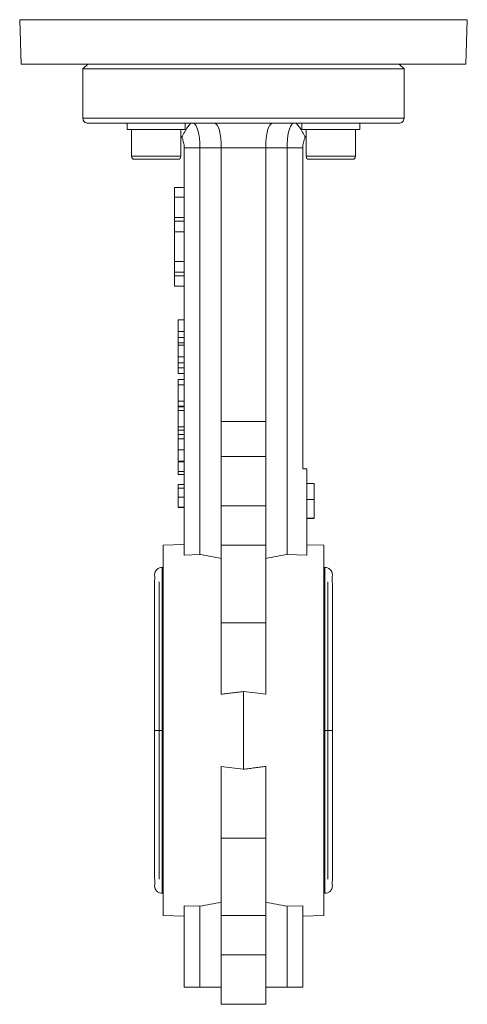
# Model space of a CAD drawing. Header units: millimetres. Extents: x 154 to 910, y 64 to 795.
# Tile 21 of 27: x 737 to 828, y 380 to 579. Entities that reach past the tile are written whole.
import ezdxf

# ---------------------------------------------------------------- set-up
doc = ezdxf.new("R2010")
doc.units = ezdxf.units.MM

msp = doc.modelspace()

# ---------------------------------------------------------------- linework, layer by layer
at = {"color": 7, "linetype": 'Continuous', "lineweight": 15}
for p, q in [((737.5, 579.19), (737.81, 570.21)), ((827.81, 570.21), (828.12, 579.19)), ((737.81, 570.21), (827.81, 570.21)), ((751.31, 570.21), (750.31, 569.21)), ((750.31, 569.21), (750.31, 559.21)), ((815.31, 569.21), (750.31, 569.21)), ((815.31, 569.21), (814.31, 570.21)), ((815.31, 559.21), (815.31, 569.21)), ((815.31, 559.21), (750.31, 559.21)), ((759.23, 558.21), (759.23, 556.91)), ((771.02, 558.21), (759.23, 558.21)), ((771.02, 556.91), (759.23, 556.91)), ((760.13, 556.91), (760.13, 551.51)), ((770.13, 551.51), (770.13, 556.91)), ((771.02, 558.21), (771.02, 556.91)), ((794.59, 558.21), (794.59, 556.91)), ((806.38, 558.21), (794.59, 558.21)), ((806.38, 556.91), (794.59, 556.91)), ((795.49, 556.91), (795.49, 551.51)), ((805.49, 551.51), (805.49, 556.91)), ((806.38, 558.21), (806.38, 556.91)), ((770.33, 555.35), (770.13, 555.62)), ((795.29, 555.35), (795.49, 555.62)), ((770.81, 553.21), (773.98, 553.21)), ((770.81, 553.21), (770.81, 470.72)), ((773.98, 553.21), (778.31, 553.21)), ((773.98, 470.84), (773.98, 553.21)), ((778.31, 553.21), (787.31, 553.21)), ((778.31, 553.21), (778.31, 497.76)), ((787.31, 553.21), (791.64, 553.21)), ((787.31, 553.21), (787.31, 497.76)), ((791.64, 553.21), (794.81, 553.21)), ((791.64, 553.21), (791.64, 470.84)), ((794.81, 488.21), (794.81, 553.21)), ((769.53, 550.91), (760.73, 550.91)), ((804.89, 550.91), (796.09, 550.91)), ((768.81, 543.21), (768.81, 545.21)), ((770.81, 545.21), (768.81, 545.21)), ((770.81, 543.21), (768.81, 543.21)), ((768.81, 539.12), (768.81, 543.21)), ((770.81, 539.12), (768.81, 539.12)), ((768.81, 538.4), (768.81, 539.12)), ((770.81, 538.4), (768.81, 538.4)), ((768.81, 536.24), (768.81, 538.4)), ((770.81, 536.24), (768.81, 536.24)), ((768.81, 530.18), (768.81, 536.24)), ((768.81, 530.18), (770.81, 530.18)), ((768.81, 528.01), (768.81, 530.18)), ((770.81, 528.01), (768.81, 528.01)), ((768.81, 527.29), (768.81, 528.01)), ((770.81, 527.29), (768.81, 527.29)), ((768.81, 525.21), (768.81, 527.29)), ((770.81, 525.21), (768.81, 525.21)), ((769.61, 518.4), (770.81, 518.4)), ((769.61, 518.4), (769.61, 516.01)), ((769.61, 516.01), (770.81, 516.01)), ((769.61, 514.77), (770.81, 514.77)), ((769.61, 513.75), (770.81, 513.75)), ((769.61, 513.75), (769.61, 513.28)), ((769.61, 513.28), (770.81, 513.28)), ((769.61, 513.28), (769.61, 510.89)), ((769.61, 510.89), (770.81, 510.89)), ((769.61, 509.65), (770.81, 509.65)), ((769.61, 508.64), (770.81, 508.64)), ((770.81, 507.54), (769.61, 507.54)), ((769.61, 506.28), (770.81, 506.28)), ((769.61, 506.28), (769.61, 505.24)), ((769.61, 505.24), (770.81, 505.24)), ((769.61, 505.24), (769.61, 501.89)), ((769.61, 501.89), (770.81, 501.89)), ((769.61, 501.89), (769.61, 500.9)), ((769.61, 500.9), (770.81, 500.9)), ((769.61, 500.9), (769.61, 500.75)), ((769.61, 500.75), (770.81, 500.75)), ((769.61, 500), (770.81, 500)), ((769.61, 500), (769.61, 496.68)), ((787.31, 497.76), (778.31, 497.76)), ((778.31, 497.76), (778.31, 490.71)), ((787.31, 490.71), (787.31, 497.76)), ((769.61, 496.68), (770.81, 496.68)), ((769.61, 496.68), (769.61, 496.05)), ((769.61, 496.05), (770.81, 496.05)), ((769.61, 496.05), (769.61, 495.16)), ((769.61, 495.16), (770.81, 495.16)), ((769.61, 495.16), (769.61, 494.43)), ((769.61, 494.26), (770.81, 494.26)), ((769.61, 492.46), (769.61, 491.48)), ((769.61, 492.02), (770.81, 492.02)), ((769.61, 489.77), (770.81, 489.77)), ((769.61, 489.59), (770.81, 489.59)), ((778.31, 490.71), (787.31, 490.71)), ((778.31, 490.71), (778.31, 480.71)), ((787.31, 490.71), (787.31, 480.71)), ((770.81, 487.66), (769.61, 487.66)), ((769.61, 487.08), (769.61, 487.66)), ((769.61, 487.08), (770.81, 487.08)), ((794.81, 488.21), (795.61, 488.21)), ((795.61, 488.21), (795.61, 470.69)), ((769.61, 485.02), (770.81, 485.02)), ((795.61, 485.21), (797.11, 485.21)), ((797.11, 481.97), (797.11, 485.21)), ((770.81, 484.25), (769.61, 484.25)), ((769.61, 482.46), (770.81, 482.46)), ((795.61, 481.97), (797.11, 481.97)), ((797.11, 478.21), (797.11, 481.97)), ((769.61, 480.44), (770.81, 480.44)), ((769.61, 480.35), (770.81, 480.35)), ((778.31, 480.71), (778.31, 472.71)), ((778.31, 480.71), (787.31, 480.71)), ((787.31, 480.71), (787.31, 472.71)), ((795.61, 478.21), (797.11, 478.21)), ((797.11, 478.12), (795.61, 478.12)), ((770.81, 472.86), (766.56, 472.71)), ((799.06, 472.71), (795.61, 472.83)), ((766.56, 397.71), (766.56, 472.71)), ((773.98, 470.84), (770.81, 470.72)), ((778.31, 472.71), (778.31, 457.02)), ((778.31, 472.71), (787.31, 472.71)), ((787.31, 472.71), (787.31, 457.02)), ((795.61, 470.69), (791.64, 470.84)), ((799.06, 472.71), (799.06, 435.21)), ((766.56, 468.21), (766.31, 468.21)), ((799.31, 468.21), (799.06, 468.21)), ((787.31, 457.02), (778.31, 457.02)), ((778.31, 457.02), (778.31, 442.52)), ((787.31, 457.02), (787.31, 442.52)), ((782.81, 443.08), (782.81, 427.34)), ((799.06, 435.21), (799.06, 397.71)), ((778.31, 413.39), (778.31, 427.9)), ((787.31, 413.39), (787.31, 427.9)), ((778.31, 413.39), (787.31, 413.39)), ((778.31, 397.71), (778.31, 413.39)), ((787.31, 397.71), (787.31, 413.39)), ((766.31, 402.21), (766.56, 402.21)), ((799.06, 402.21), (799.31, 402.21)), ((773.98, 399.58), (770.81, 399.69)), ((770.81, 383.21), (770.81, 399.69)), ((773.98, 383.21), (773.98, 399.58)), ((794.81, 399.69), (791.64, 399.58)), ((791.64, 383.21), (791.64, 399.58)), ((794.81, 383.21), (794.81, 399.69)), ((766.56, 397.71), (770.81, 397.56)), ((787.31, 397.71), (778.31, 397.71)), ((778.31, 389.71), (778.31, 397.71)), ((787.31, 389.71), (787.31, 397.71)), ((794.81, 397.56), (799.06, 397.71)), ((787.31, 389.71), (778.31, 389.71)), ((778.31, 379.71), (778.31, 389.71)), ((787.31, 379.71), (787.31, 389.71)), ((770.81, 383.21), (773.98, 383.21)), ((773.98, 383.21), (778.31, 383.21)), ((778.24, 383.11), (778.24, 383.21)), ((787.31, 383.21), (791.64, 383.21)), ((791.64, 383.21), (794.81, 383.21)), ((787.31, 379.71), (778.31, 379.71))]:
    msp.add_line(p, q, dxfattribs=at)
at = {"color": 8, "linetype": 'Continuous', "lineweight": 15}
for p, q in [((828.12, 579.19), (737.5, 579.19)), ((760.13, 551.51), (770.13, 551.51)), ((795.49, 551.51), (805.49, 551.51)), ((766.31, 435.21), (766.31, 468.21)), ((799.31, 468.21), (799.31, 435.21)), ((765.71, 465.33), (765.71, 435.21)), ((799.91, 435.21), (799.91, 465.33)), ((765.71, 435.21), (765.71, 405.08)), ((766.31, 402.21), (766.31, 435.21)), ((799.31, 435.21), (799.31, 402.21)), ((799.91, 405.08), (799.91, 435.21))]:
    msp.add_line(p, q, dxfattribs=at)
at = {"color": 7, "linetype": 'Continuous', "lineweight": 15, "flags": 128}
msp.add_lwpolyline([(791.64, 553.21), (791.66, 554.08), (791.72, 554.92), (791.82, 555.71), (791.95, 556.42), (792.12, 557.04), (792.31, 557.54), (792.52, 557.91), (792.75, 558.13), (792.98, 558.21)], dxfattribs=at)
at = {"color": 7, "linetype": 'Continuous', "lineweight": 15}
for centre, radius, start, end in [((765.81, 553.21), 5, 0, 25.4245), ((799.81, 553.21), 5, 154.5755, 180), ((760.73, 551.51), 0.6, 180, 270), ((769.53, 551.51), 0.6, 270, 0), ((796.09, 551.51), 0.6, 180, 270), ((804.89, 551.51), 0.6, 270, 0)]:
    msp.add_arc(centre, radius, start, end, dxfattribs=at)
for centre, major_axis, ratio, start_param, end_param in [((772.64, 553.21), (0, 5), 0.267949, 4.712389, 6.283185), ((776.97, 553.21), (0, 5), 0.267949, 4.712389, 6.283185), ((788.65, 553.21), (0, 5), 0.267949, 0, 1.570796), ((756.22, 435.21), (64.33, 0), 0.576293, 1.220257, 1.291073), ((809.4, 435.21), (64.33, 0), 0.576293, 1.85052, 1.921336), ((756.22, 435.21), (64.33, 0), 0.576293, 4.992112, 5.062928), ((809.4, 435.21), (64.33, 0), 0.576293, 4.36185, 4.432666)]:
    msp.add_ellipse(centre, major_axis=major_axis, ratio=ratio, start_param=start_param, end_param=end_param, dxfattribs=at)
for points, knots in [([(750.31, 559.21), (750.31, 559.09), (750.33, 558.96), (750.43, 558.72), (750.51, 558.6), (750.7, 558.4), (750.82, 558.33), (751.07, 558.23), (751.19, 558.21), (751.31, 558.21)], [0, 0, 0, 0, 0.25, 0.25, 0.5, 0.5, 0.75, 0.75, 1, 1, 1, 1]), ([(815.31, 559.21), (815.31, 559.09), (815.29, 558.96), (815.19, 558.72), (815.12, 558.6), (814.92, 558.4), (814.8, 558.33), (814.56, 558.23), (814.43, 558.21), (814.31, 558.21)], [0, 0, 0, 0, 0.25, 0.25, 0.5, 0.5, 0.75, 0.75, 1, 1, 1, 1]), ([(751.31, 558.21), (751.31, 558.21), (751.39, 558.21), (751.79, 558.21), (752.1, 558.21), (753.04, 558.21), (753.67, 558.21), (755.32, 558.21), (756.35, 558.21), (758.87, 558.21), (760.36, 558.21), (763.83, 558.21), (765.81, 558.21), (770.17, 558.21), (772.55, 558.21), (777.56, 558.21), (780.19, 558.21), (785.44, 558.21), (788.06, 558.21), (793.07, 558.21), (795.45, 558.21), (799.81, 558.21), (801.79, 558.21), (805.26, 558.21), (806.75, 558.21), (809.27, 558.21), (810.3, 558.21), (811.95, 558.21), (812.58, 558.21), (813.52, 558.21), (813.83, 558.21), (814.23, 558.21), (814.31, 558.21), (814.31, 558.21)], [0, 0, 0, 0, 0.0625, 0.0625, 0.125, 0.125, 0.1875, 0.1875, 0.25, 0.25, 0.3125, 0.3125, 0.375, 0.375, 0.4375, 0.4375, 0.5, 0.5, 0.5625, 0.5625, 0.625, 0.625, 0.6875, 0.6875, 0.75, 0.75, 0.8125, 0.8125, 0.875, 0.875, 0.9375, 0.9375, 1, 1, 1, 1]), ([(770.33, 555.35), (770.51, 555.78), (770.71, 556.15), (771.01, 556.66), (771.12, 556.82), (771.31, 557.12), (771.41, 557.26), (771.58, 557.52), (771.67, 557.63), (771.82, 557.83), (771.88, 557.92), (771.99, 558.06), (772.04, 558.11), (772.1, 558.19), (772.12, 558.21), (772.13, 558.21)], [0, 0, 0, 0, 0.25, 0.25, 0.375, 0.375, 0.5, 0.5, 0.625, 0.625, 0.75, 0.75, 0.875, 0.875, 1, 1, 1, 1]), ([(793.49, 558.21), (793.5, 558.21), (793.57, 558.13), (793.79, 557.85), (793.94, 557.65), (794.3, 557.14), (794.5, 556.84), (794.81, 556.33), (794.91, 556.14), (795.11, 555.76), (795.2, 555.56), (795.29, 555.35)], [0, 0, 0, 0, 0.25, 0.25, 0.5, 0.5, 0.75, 0.75, 0.875, 0.875, 1, 1, 1, 1]), ([(769.61, 516.01), (769.61, 515.94), (769.61, 515.81), (769.61, 515.63), (769.61, 515.46), (769.61, 515.3), (769.61, 515.15), (769.61, 515.01), (769.61, 514.89), (769.61, 514.81), (769.61, 514.77)], [0, 0, 0, 0, 0.157891, 0.306795, 0.445675, 0.574557, 0.694631, 0.805977, 0.907764, 1, 1, 1, 1]), ([(769.61, 514.77), (769.61, 514.67), (769.61, 514.48), (769.61, 514.22), (769.61, 513.97), (769.61, 513.82), (769.61, 513.75)], [0, 0, 0, 0, 0.261213, 0.512048, 0.757793, 1, 1, 1, 1]), ([(769.61, 510.89), (769.61, 510.83), (769.61, 510.7), (769.61, 510.51), (769.61, 510.34), (769.61, 510.18), (769.61, 510.03), (769.61, 509.89), (769.61, 509.77), (769.61, 509.69), (769.61, 509.65)], [0, 0, 0, 0, 0.157891, 0.306795, 0.445675, 0.574557, 0.694631, 0.805977, 0.907764, 1, 1, 1, 1]), ([(769.61, 509.65), (769.61, 509.56), (769.61, 509.37), (769.61, 509.1), (769.61, 508.85), (769.61, 508.71), (769.61, 508.64)], [0, 0, 0, 0, 0.261213, 0.512048, 0.757793, 1, 1, 1, 1]), ([(769.61, 508.64), (769.61, 508.59), (769.61, 508.5), (769.61, 508.38), (769.61, 508.26), (769.61, 508.15), (769.61, 508.06), (769.61, 507.96), (769.61, 507.88), (769.61, 507.81), (769.61, 507.75), (769.61, 507.69), (769.61, 507.65), (769.61, 507.61), (769.61, 507.58), (769.61, 507.56), (769.61, 507.54), (769.61, 507.54), (769.61, 507.54)], [0, 0, 0, 0, 0.056809, 0.113874, 0.170522, 0.227532, 0.285334, 0.343678, 0.403164, 0.464002, 0.525827, 0.589097, 0.653293, 0.719115, 0.786763, 0.855798, 0.926841, 1, 1, 1, 1]), ([(769.61, 500.75), (769.61, 500.66), (769.61, 500.49), (769.61, 500.25), (769.61, 500.1), (769.61, 500.03)], [0, 0, 0, 0, 0.361823, 0.723692, 1, 1, 1, 1]), ([(769.61, 494.26), (769.61, 494.26), (769.61, 494.26), (769.61, 494.25), (769.61, 494.23), (769.61, 494.2), (769.61, 494.16), (769.61, 494.12), (769.61, 494.07), (769.61, 494.01), (769.61, 493.94), (769.61, 493.87), (769.61, 493.79), (769.61, 493.7), (769.61, 493.6), (769.61, 493.5), (769.61, 493.38), (769.61, 493.26), (769.61, 493.14), (769.61, 493), (769.61, 492.86), (769.61, 492.7), (769.61, 492.54), (769.61, 492.37), (769.61, 492.2), (769.61, 492.08), (769.61, 492.02)], [0, 0, 0, 0, 0.063113, 0.123612, 0.18097, 0.235256, 0.287095, 0.336024, 0.382374, 0.426325, 0.468201, 0.508239, 0.546617, 0.583488, 0.619002, 0.65359, 0.687163, 0.720428, 0.753235, 0.786265, 0.819508, 0.853548, 0.888311, 0.923997, 0.961351, 1, 1, 1, 1]), ([(769.61, 492.02), (769.61, 491.93), (769.61, 491.75), (769.61, 491.49), (769.61, 491.25), (769.61, 491.02), (769.61, 490.81), (769.61, 490.62), (769.61, 490.46), (769.61, 490.32), (769.61, 490.21), (769.61, 490.1), (769.61, 490.01), (769.61, 489.94), (769.61, 489.89), (769.61, 489.86), (769.61, 489.83), (769.61, 489.81), (769.61, 489.79), (769.61, 489.78), (769.61, 489.77), (769.61, 489.77), (769.61, 489.77)], [0, 0, 0, 0, 0.056725, 0.111439, 0.164371, 0.21644, 0.267394, 0.317343, 0.367257, 0.418163, 0.471358, 0.52792, 0.588017, 0.652172, 0.686383, 0.72325, 0.762597, 0.804726, 0.849443, 0.896709, 0.946889, 1, 1, 1, 1]), ([(769.61, 489.59), (769.61, 489.48), (769.61, 489.26), (769.61, 488.95), (769.61, 488.66), (769.61, 488.39), (769.61, 488.15), (769.61, 487.95), (769.61, 487.78), (769.61, 487.7), (769.61, 487.66)], [0, 0, 0, 0, 0.142657, 0.281169, 0.416977, 0.550852, 0.678364, 0.795032, 0.901998, 1, 1, 1, 1]), ([(769.61, 485.02), (769.61, 485.01), (769.61, 485.01), (769.61, 485.01), (769.61, 484.99), (769.61, 484.97), (769.61, 484.94), (769.61, 484.91), (769.61, 484.87), (769.61, 484.83), (769.61, 484.78), (769.61, 484.72), (769.61, 484.66), (769.61, 484.59), (769.61, 484.51), (769.61, 484.43), (769.61, 484.35), (769.61, 484.28), (769.61, 484.25)], [0, 0, 0, 0, 0.080028, 0.157825, 0.232559, 0.30472, 0.374369, 0.44157, 0.506039, 0.568678, 0.628697, 0.687073, 0.743221, 0.797558, 0.850225, 0.90138, 0.95107, 1, 1, 1, 1]), ([(769.61, 484.25), (769.61, 484.2), (769.61, 484.08), (769.61, 483.89), (769.61, 483.69), (769.61, 483.47), (769.61, 483.24), (769.61, 482.99), (769.61, 482.73), (769.61, 482.55), (769.61, 482.46)], [0, 0, 0, 0, 0.125625, 0.247619, 0.368528, 0.488104, 0.609878, 0.735382, 0.864448, 1, 1, 1, 1]), ([(769.61, 482.46), (769.61, 482.39), (769.61, 482.26), (769.61, 482.06), (769.61, 481.87), (769.61, 481.69), (769.61, 481.53), (769.61, 481.37), (769.61, 481.22), (769.61, 481.08), (769.61, 480.95), (769.61, 480.84), (769.61, 480.74), (769.61, 480.65), (769.61, 480.58), (769.61, 480.51), (769.61, 480.47), (769.61, 480.45), (769.61, 480.44)], [0, 0, 0, 0, 0.068499, 0.134572, 0.198208, 0.259784, 0.319951, 0.379508, 0.438814, 0.498497, 0.558182, 0.617438, 0.677522, 0.737959, 0.80033, 0.86409, 0.930622, 1, 1, 1, 1]), ([(766.31, 468.21), (766.14, 468.19), (765.86, 468.16), (765.51, 467.99), (765.25, 467.79), (765.02, 467.5), (764.87, 467.16), (764.79, 466.79), (764.82, 466.54), (764.84, 466.42)], [0, 0, 0, 0, 0.195428, 0.311032, 0.437709, 0.57356, 0.7154, 0.859048, 1, 1, 1, 1]), ([(800.78, 466.42), (800.8, 466.54), (800.83, 466.79), (800.75, 467.16), (800.6, 467.5), (800.37, 467.79), (800.11, 467.99), (799.76, 468.16), (799.48, 468.19), (799.31, 468.21)], [0, 0, 0, 0, 0.140952, 0.2846, 0.42644, 0.562291, 0.688968, 0.804572, 1, 1, 1, 1]), ([(764.84, 466.39), (764.83, 466.35), (764.83, 466.27), (764.82, 465.42), (764.82, 464.2), (764.81, 462.61), (764.81, 460.74), (764.81, 458.7), (764.81, 456.76), (764.81, 454.63), (764.81, 451.97), (764.81, 448.88), (764.81, 445.57), (764.81, 442.25), (764.81, 438.77), (764.81, 436.39), (764.81, 435.21)], [0, 0, 0, 0, 0.084354, 0.170211, 0.247914, 0.317308, 0.3971, 0.46303, 0.516018, 0.567453, 0.635077, 0.716157, 0.783508, 0.854455, 0.927186, 1, 1, 1, 1]), ([(800.81, 435.21), (800.81, 436.6), (800.81, 439.3), (800.81, 443.09), (800.81, 446.35), (800.81, 448.94), (800.81, 451.14), (800.81, 453.3), (800.81, 455.76), (800.81, 458.52), (800.81, 461.08), (800.8, 463.28), (800.8, 464.98), (800.79, 466.19), (800.79, 466.32), (800.78, 466.39)], [0, 0, 0, 0, 0.085161, 0.165244, 0.236237, 0.29439, 0.338418, 0.388381, 0.451517, 0.529264, 0.623032, 0.704583, 0.795946, 0.896872, 1, 1, 1, 1]), ([(778.31, 442.52), (778.66, 442.56), (779.38, 442.66), (780.49, 442.8), (781.63, 442.94), (782.41, 443.03), (782.81, 443.08)], [0, 0, 0, 0, 0.235421, 0.480556, 0.735414, 1, 1, 1, 1]), ([(782.81, 443.08), (783.59, 442.99), (785.09, 442.81), (786.59, 442.61), (787.31, 442.52)], [0, 0, 0, 0, 0.519444, 1, 1, 1, 1]), ([(764.81, 435.21), (764.81, 433.82), (764.81, 431.12), (764.81, 427.32), (764.81, 424.06), (764.81, 421.47), (764.81, 419.28), (764.81, 417.12), (764.81, 414.65), (764.81, 411.9), (764.81, 409.34), (764.82, 407.14), (764.82, 405.44), (764.83, 404.23), (764.84, 404.09), (764.84, 404.02)], [0, 0, 0, 0, 0.085161, 0.165244, 0.236237, 0.29439, 0.338418, 0.388381, 0.451517, 0.529264, 0.623032, 0.704583, 0.795946, 0.896872, 1, 1, 1, 1]), ([(800.78, 404.02), (800.79, 404.07), (800.79, 404.15), (800.8, 404.99), (800.81, 406.21), (800.81, 407.81), (800.81, 409.68), (800.81, 411.71), (800.81, 413.65), (800.81, 415.78), (800.81, 418.44), (800.81, 421.53), (800.81, 424.85), (800.81, 428.16), (800.81, 431.65), (800.81, 434.02), (800.81, 435.21)], [0, 0, 0, 0, 0.0843539, 0.170211, 0.2479139, 0.3173085, 0.3970997, 0.46303, 0.516018, 0.5674527, 0.6350772, 0.7161569, 0.7835076, 0.8544554, 0.9271862, 1, 1, 1, 1]), ([(782.81, 427.34), (782.03, 427.43), (780.53, 427.6), (779.03, 427.8), (778.31, 427.9)], [0, 0, 0, 0, 0.519444, 1, 1, 1, 1]), ([(787.31, 427.9), (786.96, 427.85), (786.24, 427.76), (785.13, 427.62), (783.99, 427.47), (783.21, 427.38), (782.81, 427.34)], [0, 0, 0, 0, 0.235421, 0.480556, 0.735414, 1, 1, 1, 1]), ([(764.84, 404), (764.82, 403.87), (764.79, 403.62), (764.87, 403.25), (765.02, 402.91), (765.25, 402.63), (765.51, 402.42), (765.86, 402.25), (766.14, 402.22), (766.31, 402.21)], [0, 0, 0, 0, 0.1409523, 0.2846002, 0.4264398, 0.5622915, 0.6889679, 0.8045723, 1, 1, 1, 1]), ([(799.31, 402.21), (799.48, 402.22), (799.76, 402.25), (800.11, 402.42), (800.37, 402.63), (800.6, 402.91), (800.75, 403.25), (800.83, 403.62), (800.8, 403.87), (800.78, 404)], [0, 0, 0, 0, 0.1954277, 0.3110321, 0.4377085, 0.5735602, 0.7153998, 0.8590477, 1, 1, 1, 1])]:
    msp.add_open_spline(points, degree=3, knots=knots, dxfattribs=at)
at = {"color": 8, "linetype": 'Continuous', "lineweight": 15}
for points, knots in [([(764.85, 435.21), (764.84, 435.21), (764.81, 435.21), (765.08, 435.21), (765.5, 435.21), (765.93, 435.21), (766.19, 435.21), (766.31, 435.21)], [0, 0, 0, 0, 0.135288, 0.414838, 0.669792, 0.848201, 1, 1, 1, 1]), ([(799.31, 435.21), (799.43, 435.21), (799.69, 435.21), (800.12, 435.21), (800.55, 435.21), (800.81, 435.21), (800.78, 435.21), (800.77, 435.21)], [0, 0, 0, 0, 0.15169, 0.32997, 0.58474, 0.86409, 1, 1, 1, 1])]:
    msp.add_open_spline(points, degree=3, knots=knots, dxfattribs=at)

doc.saveas('drawing.dxf')
